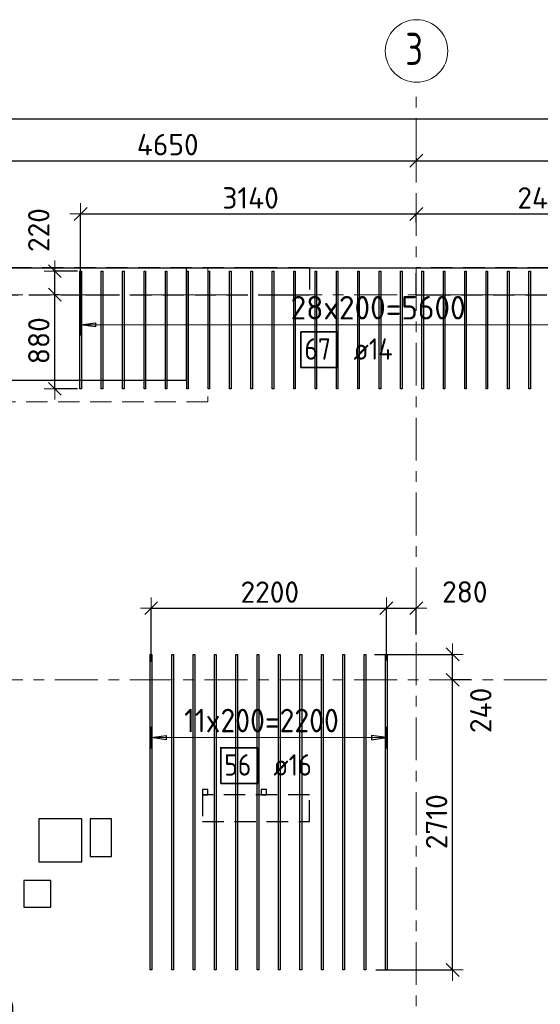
# Model space of a CAD drawing. Header units: metres. Extents: x -38 to 98, y -15 to 19.
# Tile 10 of 64: x 5.44 to 10.31, y 9.77 to 18.97. Entities that reach past the tile are written whole.
import ezdxf

# ---------------------------------------------------------------- set-up
doc = ezdxf.new("R2010")
doc.units = ezdxf.units.M
doc.header["$PDMODE"] = 65
for name, pattern in [('______11', [0.5, 0.4, -0.05, 0, -0.05]), ('______2', [0.27, 0.2, -0.07]), ('______5', [1.1, 0.8, -0.1, 0.1, -0.1])]:
    doc.linetypes.add(name, pattern=pattern)
for name, color, linetype, lineweight in [('XR$2$Осевая линия (1)', 7, '______5', 13), ('XR$2$Размерная линия (1)', 7, 'Continuous', 13), ('XR$3$Перекрытие (1)', 7, 'Continuous', 35), ('XR$3$Перекрытие (2)', 7, 'Continuous', 35), ('XR$3$Размерная линия (1)', 7, 'Continuous', 13), ('XR$5$Стена (1)', 7, 'Continuous', 35)]:
    doc.layers.add(name, color=color, linetype=linetype, lineweight=lineweight)
doc.layers.add('XR$3$Арм.стержн.Доп. Арм. верхн.зоны У', color=7, linetype='Continuous', lineweight=35, true_color=0x739641)
doc.styles.add('ISOCPEUR', font='txt')
doc.dimstyles.new('DIMSTYLE_3', dxfattribs={"dimtxt": 0.2, "dimasz": 0.2, "dimexe": 0, "dimexo": 0, "dimgap": 0.1, "dimtad": 2, "dimdec": 0, "dimlfac": 1000, "dimrnd": 5, "dimzin": 12, "dimdsep": 46, "dimtxsty": 'ISOCPEUR', "dimblk1": 'ALL_ML_STRICH', "dimblk2": 'ALL_ML_STRICH', "dimsah": 1, "dimcen": 0, "dimclrd": 7, "dimclre": 256, "dimclrt": 7, "dimadec": 0, "dimazin": 0, "dimtfac": 1, "dimtdec": 0, "dimtix": 1, "dimtmove": 2, "dimatfit": 3, "dimfxl": 0, "dimtzin": 0, "dimlwd": 0, "dimlwe": -3, "dimarcsym": 0})
doc.dimstyles.new('DIMSTYLE_6', dxfattribs={"dimtxt": 0.2, "dimasz": 0.2, "dimexe": 0, "dimexo": 0, "dimgap": 0.1, "dimtad": 0, "dimdec": 0, "dimlfac": 1000, "dimrnd": 5, "dimzin": 12, "dimdsep": 46, "dimtxsty": 'ISOCPEUR', "dimblk1": 'ALL_ML_STRICH', "dimblk2": 'ALL_ML_STRICH', "dimsah": 1, "dimcen": 0, "dimclrd": 7, "dimclre": 256, "dimclrt": 7, "dimadec": 0, "dimazin": 0, "dimtfac": 1, "dimtdec": 0, "dimtix": 1, "dimtmove": 2, "dimatfit": 3, "dimfxl": 0, "dimtvp": 1.2, "dimtzin": 0, "dimlwd": 0, "dimlwe": -3, "dimarcsym": 0})
doc.dimstyles.new('DIMSTYLE_7', dxfattribs={"dimtxt": 0.2, "dimasz": 0.2, "dimexe": 0, "dimexo": 0, "dimgap": 0.1, "dimtad": 2, "dimdec": 0, "dimlfac": 1000, "dimrnd": 5, "dimzin": 12, "dimdsep": 46, "dimtxsty": 'ISOCPEUR', "dimblk1": 'ALL_ML_STRICH', "dimblk2": 'ALL_ML_STRICH', "dimsah": 1, "dimcen": 0, "dimclrd": 7, "dimclre": 256, "dimclrt": 7, "dimadec": 0, "dimazin": 0, "dimtfac": 1, "dimtdec": 0, "dimtix": 1, "dimtmove": 2, "dimatfit": 3, "dimfxl": 0, "dimtvp": 1.2, "dimtzin": 0, "dimlwd": 0, "dimlwe": -3, "dimarcsym": 0})

# ---------------------------------------------------------------- blocks, each defined once
blk = doc.blocks.new('ALL_ML_STRICH')
at = {"color": 0, "linetype": 'ByBlock', "lineweight": -2}
for p, q in [((0, -0.5), (0, 0.5)), ((-1, 0), (0.5, 0)), ((-0.3, -0.3), (0.3, 0.3))]:
    blk.add_line(p, q, dxfattribs=at)
blk = doc.blocks.new('*D19')
at = {"layer": 'DEFPOINTS', "color": 7, "linetype": 'Continuous', "lineweight": 13, "transparency": 33554687}
for p in [(0.5, 18.0429), (0.5, 17.9468), (61.6, 17.1197)]:
    blk.add_point(p, dxfattribs=at)
at = {"layer": 'XR$2$Размерная линия (1)', "color": 9, "linetype": 'Continuous', "lineweight": -2, "true_color": 0xc7c7c7, "transparency": 33554687}
for p, q in [((0.5, 17.9668), (0.5, 18.0429)), ((61.6, 17.1397), (61.6, 18.0429))]:
    blk.add_line(p, q, dxfattribs=at)
at = {"layer": 'XR$2$Размерная линия (1)', "color": 7, "linetype": 'Continuous', "lineweight": -2, "transparency": 33554687}
blk.add_line((0.5, 18.0429), (61.6, 18.0429), dxfattribs=at)
at = {"layer": 'XR$2$Размерная линия (1)', "color": 7, "linetype": 'Continuous', "lineweight": 13, "transparency": 33554687, "xscale": 0.2, "yscale": 0.2, "zscale": 0.2, "rotation": 180}
blk.add_blockref('ALL_ML_STRICH', (0.5, 18.0429), dxfattribs=at)
at = {"layer": 'XR$2$Размерная линия (1)', "color": 7, "linetype": 'Continuous', "lineweight": 13, "transparency": 33554687, "xscale": 0.2, "yscale": 0.2, "zscale": 0.2}
blk.add_blockref('ALL_ML_STRICH', (61.6, 18.0429), dxfattribs=at)
at = {"layer": 'XR$2$Размерная линия (1)', "color": 7, "linetype": 'Continuous', "lineweight": 13, "transparency": 33554687, "insert": (31.1, 18.1929), "char_height": 0.2, "width": 1, "attachment_point": 5, "style": 'ISOCPEUR'}
blk.add_mtext('\\A1;{61100}', dxfattribs=at)
blk = doc.blocks.new('*D21')
at = {"layer": 'DEFPOINTS', "color": 7, "linetype": 'Continuous', "lineweight": 13, "transparency": 33554687}
for p in [(4.5, 17.7612), (9.15, 17.6962), (4.5, 17.6528)]:
    blk.add_point(p, dxfattribs=at)
at = {"layer": 'XR$2$Размерная линия (1)', "color": 9, "linetype": 'Continuous', "lineweight": -2, "true_color": 0xc7c7c7, "transparency": 33554687}
for p, q in [((4.5, 17.7412), (4.5, 17.6528)), ((9.15, 17.6762), (9.15, 17.6528))]:
    blk.add_line(p, q, dxfattribs=at)
at = {"layer": 'XR$2$Размерная линия (1)', "color": 7, "linetype": 'Continuous', "lineweight": -2, "transparency": 33554687}
blk.add_line((4.5, 17.6528), (9.15, 17.6528), dxfattribs=at)
at = {"layer": 'XR$2$Размерная линия (1)', "color": 7, "linetype": 'Continuous', "lineweight": 13, "transparency": 33554687, "xscale": 0.2, "yscale": 0.2, "zscale": 0.2, "rotation": 180}
blk.add_blockref('ALL_ML_STRICH', (4.5, 17.6528), dxfattribs=at)
at = {"layer": 'XR$2$Размерная линия (1)', "color": 7, "linetype": 'Continuous', "lineweight": 13, "transparency": 33554687, "xscale": 0.2, "yscale": 0.2, "zscale": 0.2}
blk.add_blockref('ALL_ML_STRICH', (9.15, 17.6528), dxfattribs=at)
at = {"layer": 'XR$2$Размерная линия (1)', "color": 7, "linetype": 'Continuous', "lineweight": 13, "transparency": 33554687, "insert": (6.825, 17.8028), "char_height": 0.2, "width": 0.8, "attachment_point": 5, "style": 'ISOCPEUR'}
blk.add_mtext('\\A1;{4650}', dxfattribs=at)
blk = doc.blocks.new('*D22')
at = {"layer": 'DEFPOINTS', "color": 7, "linetype": 'Continuous', "lineweight": 13, "transparency": 33554687}
for p in [(9.15, 17.6962), (9.15, 17.6528), (12.6, 17.6312)]:
    blk.add_point(p, dxfattribs=at)
at = {"layer": 'XR$2$Размерная линия (1)', "color": 9, "linetype": 'Continuous', "lineweight": -2, "true_color": 0xc7c7c7, "transparency": 33554687}
for p, q in [((9.15, 17.6762), (9.15, 17.6528)), ((12.6, 17.6512), (12.6, 17.6528))]:
    blk.add_line(p, q, dxfattribs=at)
at = {"layer": 'XR$2$Размерная линия (1)', "color": 7, "linetype": 'Continuous', "lineweight": -2, "transparency": 33554687}
blk.add_line((9.15, 17.6528), (12.6, 17.6528), dxfattribs=at)
at = {"layer": 'XR$2$Размерная линия (1)', "color": 7, "linetype": 'Continuous', "lineweight": 13, "transparency": 33554687, "xscale": 0.2, "yscale": 0.2, "zscale": 0.2, "rotation": 180}
blk.add_blockref('ALL_ML_STRICH', (9.15, 17.6528), dxfattribs=at)
at = {"layer": 'XR$2$Размерная линия (1)', "color": 7, "linetype": 'Continuous', "lineweight": 13, "transparency": 33554687, "xscale": 0.2, "yscale": 0.2, "zscale": 0.2}
blk.add_blockref('ALL_ML_STRICH', (12.6, 17.6528), dxfattribs=at)
at = {"layer": 'XR$2$Размерная линия (1)', "color": 7, "linetype": 'Continuous', "lineweight": 13, "transparency": 33554687, "insert": (10.875, 17.8028), "char_height": 0.2, "width": 0.8, "attachment_point": 5, "style": 'ISOCPEUR'}
blk.add_mtext('\\A1;{3450}', dxfattribs=at)
blk = doc.blocks.new('*D53')
at = {"layer": 'DEFPOINTS', "color": 7, "linetype": 'Continuous', "lineweight": 13, "transparency": 33554687}
for p in [(9.6357, 12.8), (8.7517, 10.0886), (9.4898, 10.0886)]:
    blk.add_point(p, dxfattribs=at)
at = {"layer": 'XR$3$Размерная линия (1)', "color": 9, "linetype": 'Continuous', "lineweight": -2, "true_color": 0xc7c7c7, "transparency": 33554687}
for p, q in [((9.6557, 12.8), (9.4898, 12.8)), ((8.7717, 10.0886), (9.4898, 10.0886))]:
    blk.add_line(p, q, dxfattribs=at)
at = {"layer": 'XR$3$Размерная линия (1)', "color": 7, "linetype": 'Continuous', "lineweight": -2, "transparency": 33554687}
blk.add_line((9.4898, 10.0886), (9.4898, 12.8), dxfattribs=at)
at = {"layer": 'XR$3$Размерная линия (1)', "color": 7, "linetype": 'Continuous', "lineweight": 13, "transparency": 33554687, "xscale": 0.2, "yscale": 0.2, "zscale": 0.2}
for p, rotation in [((9.4898, 12.8), 90), ((9.4898, 10.0886), 270)]:
    blk.add_blockref('ALL_ML_STRICH', p, dxfattribs=dict(at, rotation=rotation))
at = {"layer": 'XR$3$Размерная линия (1)', "color": 7, "linetype": 'Continuous', "lineweight": 13, "transparency": 33554687, "insert": (9.3398, 11.4743), "char_height": 0.2, "width": 0.8, "attachment_point": 5, "rotation": 90, "style": 'ISOCPEUR'}
blk.add_mtext('\\A1;{2710}', dxfattribs=at)
blk = doc.blocks.new('*D54')
at = {"layer": 'DEFPOINTS', "color": 7, "linetype": 'Continuous', "lineweight": 13, "transparency": 33554687}
for p in [(8.7405, 13.0386), (9.4898, 12.8), (9.6357, 12.8)]:
    blk.add_point(p, dxfattribs=at)
at = {"layer": 'XR$3$Размерная линия (1)', "color": 9, "linetype": 'Continuous', "lineweight": -2, "true_color": 0xc7c7c7, "transparency": 33554687}
for p, q in [((8.7605, 13.0386), (9.4898, 13.0386)), ((9.6557, 12.8), (9.4898, 12.8))]:
    blk.add_line(p, q, dxfattribs=at)
at = {"layer": 'XR$3$Размерная линия (1)', "color": 7, "linetype": 'Continuous', "lineweight": -2, "transparency": 33554687}
blk.add_line((9.4898, 12.8), (9.4898, 13.0386), dxfattribs=at)
at = {"layer": 'XR$3$Размерная линия (1)', "color": 7, "linetype": 'Continuous', "lineweight": 13, "transparency": 33554687, "xscale": 0.2, "yscale": 0.2, "zscale": 0.2}
for p, rotation in [((9.4898, 13.0386), 90), ((9.4898, 12.8), 270)]:
    blk.add_blockref('ALL_ML_STRICH', p, dxfattribs=dict(at, rotation=rotation))
at = {"layer": 'XR$3$Размерная линия (1)', "color": 7, "linetype": 'Continuous', "lineweight": 13, "transparency": 33554687, "insert": (9.7531, 12.5148), "char_height": 0.2, "width": 0.6, "attachment_point": 5, "rotation": 90, "style": 'ISOCPEUR'}
blk.add_mtext('\\A1;{240}', dxfattribs=at)
blk = doc.blocks.new('*D83')
at = {"layer": 'DEFPOINTS', "color": 7, "linetype": 'Continuous', "lineweight": 13, "transparency": 33554687}
for p in [(6.0101, 17.1548), (9.15, 17.0586), (6.0101, 16.2008)]:
    blk.add_point(p, dxfattribs=at)
at = {"layer": 'XR$3$Размерная линия (1)', "color": 9, "linetype": 'Continuous', "lineweight": -2, "true_color": 0xc7c7c7, "transparency": 33554687}
for p, q in [((6.0101, 16.2208), (6.0101, 17.1548)), ((9.15, 17.0786), (9.15, 17.1548))]:
    blk.add_line(p, q, dxfattribs=at)
at = {"layer": 'XR$3$Размерная линия (1)', "color": 7, "linetype": 'Continuous', "lineweight": -2, "transparency": 33554687}
blk.add_line((6.0101, 17.1548), (9.15, 17.1548), dxfattribs=at)
at = {"layer": 'XR$3$Размерная линия (1)', "color": 7, "linetype": 'Continuous', "lineweight": 13, "transparency": 33554687, "xscale": 0.2, "yscale": 0.2, "zscale": 0.2, "rotation": 180}
blk.add_blockref('ALL_ML_STRICH', (6.0101, 17.1548), dxfattribs=at)
at = {"layer": 'XR$3$Размерная линия (1)', "color": 7, "linetype": 'Continuous', "lineweight": 13, "transparency": 33554687, "xscale": 0.2, "yscale": 0.2, "zscale": 0.2}
blk.add_blockref('ALL_ML_STRICH', (9.15, 17.1548), dxfattribs=at)
at = {"layer": 'XR$3$Размерная линия (1)', "color": 7, "linetype": 'Continuous', "lineweight": 13, "transparency": 33554687, "insert": (7.6, 17.3048), "char_height": 0.2, "width": 0.8, "attachment_point": 5, "style": 'ISOCPEUR'}
blk.add_mtext('\\A1;{3140}', dxfattribs=at)
blk = doc.blocks.new('*D84')
at = {"layer": 'DEFPOINTS', "color": 7, "linetype": 'Continuous', "lineweight": 13, "transparency": 33554687}
for p in [(9.15, 17.1548), (9.15, 17.0586), (11.6101, 16.2569)]:
    blk.add_point(p, dxfattribs=at)
at = {"layer": 'XR$3$Размерная линия (1)', "color": 9, "linetype": 'Continuous', "lineweight": -2, "true_color": 0xc7c7c7, "transparency": 33554687}
for p, q in [((9.15, 17.0786), (9.15, 17.1548)), ((11.6101, 16.2769), (11.6101, 17.1548))]:
    blk.add_line(p, q, dxfattribs=at)
at = {"layer": 'XR$3$Размерная линия (1)', "color": 7, "linetype": 'Continuous', "lineweight": -2, "transparency": 33554687}
blk.add_line((9.15, 17.1548), (11.6101, 17.1548), dxfattribs=at)
at = {"layer": 'XR$3$Размерная линия (1)', "color": 7, "linetype": 'Continuous', "lineweight": 13, "transparency": 33554687, "xscale": 0.2, "yscale": 0.2, "zscale": 0.2, "rotation": 180}
blk.add_blockref('ALL_ML_STRICH', (9.15, 17.1548), dxfattribs=at)
at = {"layer": 'XR$3$Размерная линия (1)', "color": 7, "linetype": 'Continuous', "lineweight": 13, "transparency": 33554687, "xscale": 0.2, "yscale": 0.2, "zscale": 0.2}
blk.add_blockref('ALL_ML_STRICH', (11.6101, 17.1548), dxfattribs=at)
at = {"layer": 'XR$3$Размерная линия (1)', "color": 7, "linetype": 'Continuous', "lineweight": 13, "transparency": 33554687, "insert": (10.38, 17.3048), "char_height": 0.2, "width": 0.8, "attachment_point": 5, "style": 'ISOCPEUR'}
blk.add_mtext('\\A1;{2460}', dxfattribs=at)
blk = doc.blocks.new('*D95')
at = {"layer": 'DEFPOINTS', "color": 7, "linetype": 'Continuous', "lineweight": 13, "transparency": 33554687}
for p in [(6.6697, 13.4703), (6.6697, 12.9498), (8.8697, 12.96)]:
    blk.add_point(p, dxfattribs=at)
at = {"layer": 'XR$3$Размерная линия (1)', "color": 9, "linetype": 'Continuous', "lineweight": -2, "true_color": 0xc7c7c7, "transparency": 33554687}
for p, q in [((6.6697, 12.9698), (6.6697, 13.4703)), ((8.8697, 12.98), (8.8697, 13.4703))]:
    blk.add_line(p, q, dxfattribs=at)
at = {"layer": 'XR$3$Размерная линия (1)', "color": 7, "linetype": 'Continuous', "lineweight": -2, "transparency": 33554687}
blk.add_line((6.6697, 13.4703), (8.8697, 13.4703), dxfattribs=at)
at = {"layer": 'XR$3$Размерная линия (1)', "color": 7, "linetype": 'Continuous', "lineweight": 13, "transparency": 33554687, "xscale": 0.2, "yscale": 0.2, "zscale": 0.2, "rotation": 180}
blk.add_blockref('ALL_ML_STRICH', (6.6697, 13.4703), dxfattribs=at)
at = {"layer": 'XR$3$Размерная линия (1)', "color": 7, "linetype": 'Continuous', "lineweight": 13, "transparency": 33554687, "xscale": 0.2, "yscale": 0.2, "zscale": 0.2}
blk.add_blockref('ALL_ML_STRICH', (8.8697, 13.4703), dxfattribs=at)
at = {"layer": 'XR$3$Размерная линия (1)', "color": 7, "linetype": 'Continuous', "lineweight": 13, "transparency": 33554687, "insert": (7.7797, 13.6203), "char_height": 0.2, "width": 0.8, "attachment_point": 5, "style": 'ISOCPEUR'}
blk.add_mtext('\\A1;{2200}', dxfattribs=at)
blk = doc.blocks.new('*D96')
at = {"layer": 'DEFPOINTS', "color": 7, "linetype": 'Continuous', "lineweight": 13, "transparency": 33554687}
for p in [(8.8697, 13.4703), (9.15, 13.2052), (8.8697, 12.96)]:
    blk.add_point(p, dxfattribs=at)
at = {"layer": 'XR$3$Размерная линия (1)', "color": 9, "linetype": 'Continuous', "lineweight": -2, "true_color": 0xc7c7c7, "transparency": 33554687}
for p, q in [((8.8697, 12.98), (8.8697, 13.4703)), ((9.15, 13.2252), (9.15, 13.4703))]:
    blk.add_line(p, q, dxfattribs=at)
at = {"layer": 'XR$3$Размерная линия (1)', "color": 7, "linetype": 'Continuous', "lineweight": -2, "transparency": 33554687}
blk.add_line((8.8697, 13.4703), (9.15, 13.4703), dxfattribs=at)
at = {"layer": 'XR$3$Размерная линия (1)', "color": 7, "linetype": 'Continuous', "lineweight": 13, "transparency": 33554687, "xscale": 0.2, "yscale": 0.2, "zscale": 0.2, "rotation": 180}
blk.add_blockref('ALL_ML_STRICH', (8.8697, 13.4703), dxfattribs=at)
at = {"layer": 'XR$3$Размерная линия (1)', "color": 7, "linetype": 'Continuous', "lineweight": 13, "transparency": 33554687, "xscale": 0.2, "yscale": 0.2, "zscale": 0.2}
blk.add_blockref('ALL_ML_STRICH', (9.15, 13.4703), dxfattribs=at)
at = {"layer": 'XR$3$Размерная линия (1)', "color": 7, "linetype": 'Continuous', "lineweight": 13, "transparency": 33554687, "insert": (9.6039, 13.6222), "char_height": 0.2, "width": 0.6, "attachment_point": 5, "style": 'ISOCPEUR'}
blk.add_mtext('\\A1;{280}', dxfattribs=at)
blk = doc.blocks.new('*D98')
at = {"layer": 'DEFPOINTS', "color": 7, "linetype": 'Continuous', "lineweight": 13, "transparency": 33554687}
for p in [(4.5, 9.574), (4.5, 9.3855), (5.7222, 9.1649)]:
    blk.add_point(p, dxfattribs=at)
at = {"layer": 'XR$3$Размерная линия (1)', "color": 9, "linetype": 'Continuous', "lineweight": -2, "true_color": 0xc7c7c7, "transparency": 33554687}
for p, q in [((4.5, 9.4055), (4.5, 9.574)), ((5.7222, 9.1849), (5.7222, 9.574))]:
    blk.add_line(p, q, dxfattribs=at)
at = {"layer": 'XR$3$Размерная линия (1)', "color": 7, "linetype": 'Continuous', "lineweight": -2, "transparency": 33554687}
blk.add_line((4.5, 9.574), (5.7222, 9.574), dxfattribs=at)
at = {"layer": 'XR$3$Размерная линия (1)', "color": 7, "linetype": 'Continuous', "lineweight": 13, "transparency": 33554687, "xscale": 0.2, "yscale": 0.2, "zscale": 0.2, "rotation": 180}
blk.add_blockref('ALL_ML_STRICH', (4.5, 9.574), dxfattribs=at)
at = {"layer": 'XR$3$Размерная линия (1)', "color": 7, "linetype": 'Continuous', "lineweight": 13, "transparency": 33554687, "xscale": 0.2, "yscale": 0.2, "zscale": 0.2}
blk.add_blockref('ALL_ML_STRICH', (5.7222, 9.574), dxfattribs=at)
at = {"layer": 'XR$3$Размерная линия (1)', "color": 7, "linetype": 'Continuous', "lineweight": 13, "transparency": 33554687, "insert": (5.1411, 9.724), "char_height": 0.2, "width": 0.8, "attachment_point": 5, "style": 'ISOCPEUR'}
blk.add_mtext('\\A1;{1220}', dxfattribs=at)
blk = doc.blocks.new('*D242')
at = {"layer": 'DEFPOINTS', "color": 7, "linetype": 'Continuous', "lineweight": 13, "transparency": 33554687}
for p in [(5.827, 16.4), (5.7692, 15.52), (6.0011, 15.52)]:
    blk.add_point(p, dxfattribs=at)
at = {"layer": 'XR$3$Размерная линия (1)', "color": 9, "linetype": 'Continuous', "lineweight": -2, "true_color": 0xc7c7c7, "transparency": 33554687}
for p, q in [((5.807, 16.4), (5.7692, 16.4)), ((5.9811, 15.52), (5.7692, 15.52))]:
    blk.add_line(p, q, dxfattribs=at)
at = {"layer": 'XR$3$Размерная линия (1)', "color": 7, "linetype": 'Continuous', "lineweight": -2, "transparency": 33554687}
blk.add_line((5.7692, 15.52), (5.7692, 16.4), dxfattribs=at)
at = {"layer": 'XR$3$Размерная линия (1)', "color": 7, "linetype": 'Continuous', "lineweight": 13, "transparency": 33554687, "xscale": 0.2, "yscale": 0.2, "zscale": 0.2}
for p, rotation in [((5.7692, 16.4), 90), ((5.7692, 15.52), 270)]:
    blk.add_blockref('ALL_ML_STRICH', p, dxfattribs=dict(at, rotation=rotation))
at = {"layer": 'XR$3$Размерная линия (1)', "color": 7, "linetype": 'Continuous', "lineweight": 13, "transparency": 33554687, "insert": (5.6192, 15.97), "char_height": 0.2, "width": 0.6, "attachment_point": 5, "rotation": 90, "style": 'ISOCPEUR'}
blk.add_mtext('\\A1;{880}', dxfattribs=at)
blk = doc.blocks.new('*D243')
at = {"layer": 'DEFPOINTS', "color": 7, "linetype": 'Continuous', "lineweight": 13, "transparency": 33554687}
for p in [(6.0011, 16.62), (5.7692, 16.4), (5.827, 16.4)]:
    blk.add_point(p, dxfattribs=at)
at = {"layer": 'XR$3$Размерная линия (1)', "color": 9, "linetype": 'Continuous', "lineweight": -2, "true_color": 0xc7c7c7, "transparency": 33554687}
for p, q in [((5.9811, 16.62), (5.7692, 16.62)), ((5.807, 16.4), (5.7692, 16.4))]:
    blk.add_line(p, q, dxfattribs=at)
at = {"layer": 'XR$3$Размерная линия (1)', "color": 7, "linetype": 'Continuous', "lineweight": -2, "transparency": 33554687}
blk.add_line((5.7692, 16.4), (5.7692, 16.62), dxfattribs=at)
at = {"layer": 'XR$3$Размерная линия (1)', "color": 7, "linetype": 'Continuous', "lineweight": 13, "transparency": 33554687, "xscale": 0.2, "yscale": 0.2, "zscale": 0.2}
for p, rotation in [((5.7692, 16.62), 90), ((5.7692, 16.4), 270)]:
    blk.add_blockref('ALL_ML_STRICH', p, dxfattribs=dict(at, rotation=rotation))
at = {"layer": 'XR$3$Размерная линия (1)', "color": 7, "linetype": 'Continuous', "lineweight": 13, "transparency": 33554687, "insert": (5.6185, 17.0041), "char_height": 0.2, "width": 0.6, "attachment_point": 5, "rotation": 90, "style": 'ISOCPEUR'}
blk.add_mtext('\\A1;{220}', dxfattribs=at)

msp = doc.modelspace()

# ---------------------------------------------------------------- linework, layer by layer
at = {"layer": 'XR$2$Осевая линия (1)', "color": 253, "linetype": '______11', "lineweight": 13, "true_color": 0xa0a0a0, "transparency": 33554687}
for p, q in [((9.15, -2.65), (9.15, 18.35)), ((-2.63, 16.4), (62.6, 16.4)), ((-2.63, 12.8), (62.6, 12.8))]:
    msp.add_line(p, q, dxfattribs=at)
at = {"layer": 'XR$2$Осевая линия (1)', "color": 7, "linetype": 'Continuous', "lineweight": 13, "transparency": 33554687}
msp.add_circle((9.1524, 18.6781), 0.2924, dxfattribs=at)
at = {"layer": 'XR$3$Арм.стержн.Доп. Арм. верхн.зоны У', "color": 253, "linetype": 'Continuous', "lineweight": -3, "true_color": 0xa0a0a0, "transparency": 33554687}
for p, q in [((6.0101, 16.1187), (6.0101, 16.2187)), ((6.0101, 16.1187), (6.0101, 16.0187)), ((6.6697, 12.26), (6.6697, 12.36)), ((8.8697, 12.26), (8.8697, 12.36)), ((6.6697, 12.26), (6.6697, 12.16)), ((8.8697, 12.26), (8.8697, 12.16))]:
    msp.add_line(p, q, dxfattribs=at)
at = {"layer": 'XR$3$Арм.стержн.Доп. Арм. верхн.зоны У', "color": 7, "linetype": 'Continuous', "lineweight": 25, "transparency": 33554687}
for p, q in [((6.0101, 16.1187), (6.1501, 16.1387)), ((6.1501, 16.0987), (6.0101, 16.1187)), ((6.1501, 16.1387), (6.1501, 16.0987)), ((6.6697, 12.26), (6.8097, 12.28)), ((6.8097, 12.24), (6.6697, 12.26)), ((6.8097, 12.28), (6.8097, 12.24)), ((8.8697, 12.26), (8.7297, 12.28)), ((8.7297, 12.28), (8.7297, 12.24)), ((8.7297, 12.24), (8.8697, 12.26))]:
    msp.add_line(p, q, dxfattribs=at)
at = {"layer": 'XR$3$Арм.стержн.Доп. Арм. верхн.зоны У', "color": 7, "linetype": 'Continuous', "lineweight": 13, "transparency": 33554687}
for p, q in [((6.0101, 16.1187), (6.0101, 16.1187)), ((6.6697, 12.26), (6.6697, 12.26)), ((8.8697, 12.26), (8.8697, 12.26))]:
    msp.add_line(p, q, dxfattribs=at)
at = {"layer": 'XR$3$Арм.стержн.Доп. Арм. верхн.зоны У', "color": 7, "linetype": 'Continuous', "lineweight": 25, "transparency": 33554687}
for points in [[(6.0031, 15.52), (6.0031, 16.62), (6.0171, 16.62), (6.0171, 15.52), (6.0031, 15.52)], [(6.2031, 15.52), (6.2031, 16.62), (6.2171, 16.62), (6.2171, 15.52), (6.2031, 15.52)], [(6.4031, 15.52), (6.4031, 16.62), (6.4171, 16.62), (6.4171, 15.52), (6.4031, 15.52)], [(6.6031, 15.52), (6.6031, 16.62), (6.6171, 16.62), (6.6171, 15.52), (6.6031, 15.52)], [(6.8031, 15.52), (6.8031, 16.62), (6.8171, 16.62), (6.8171, 15.52), (6.8031, 15.52)], [(7.0031, 15.52), (7.0031, 16.62), (7.0171, 16.62), (7.0171, 15.52), (7.0031, 15.52)], [(7.2031, 15.52), (7.2031, 16.62), (7.2171, 16.62), (7.2171, 15.52), (7.2031, 15.52)], [(7.4031, 15.52), (7.4031, 16.62), (7.4171, 16.62), (7.4171, 15.52), (7.4031, 15.52)], [(7.6031, 15.52), (7.6031, 16.62), (7.6171, 16.62), (7.6171, 15.52), (7.6031, 15.52)], [(7.8031, 15.52), (7.8031, 16.62), (7.8171, 16.62), (7.8171, 15.52), (7.8031, 15.52)], [(8.0031, 15.52), (8.0031, 16.62), (8.0171, 16.62), (8.0171, 15.52), (8.0031, 15.52)], [(8.2031, 15.52), (8.2031, 16.62), (8.2171, 16.62), (8.2171, 15.52), (8.2031, 15.52)], [(8.4031, 15.52), (8.4031, 16.62), (8.4171, 16.62), (8.4171, 15.52), (8.4031, 15.52)], [(8.6031, 15.52), (8.6031, 16.62), (8.6171, 16.62), (8.6171, 15.52), (8.6031, 15.52)], [(8.8031, 15.52), (8.8031, 16.62), (8.8171, 16.62), (8.8171, 15.52), (8.8031, 15.52)], [(9.0031, 15.52), (9.0031, 16.62), (9.0171, 16.62), (9.0171, 15.52), (9.0031, 15.52)], [(9.2031, 15.52), (9.2031, 16.62), (9.2171, 16.62), (9.2171, 15.52), (9.2031, 15.52)], [(9.4031, 15.52), (9.4031, 16.62), (9.4171, 16.62), (9.4171, 15.52), (9.4031, 15.52)], [(9.6031, 15.52), (9.6031, 16.62), (9.6171, 16.62), (9.6171, 15.52), (9.6031, 15.52)], [(9.8031, 15.52), (9.8031, 16.62), (9.8171, 16.62), (9.8171, 15.52), (9.8031, 15.52)], [(10.0031, 15.52), (10.0031, 16.62), (10.0171, 16.62), (10.0171, 15.52), (10.0031, 15.52)], [(10.2031, 15.52), (10.2031, 16.62), (10.2171, 16.62), (10.2171, 15.52), (10.2031, 15.52)], [(6.6617, 10.0886), (6.6617, 13.0386), (6.6777, 13.0386), (6.6777, 10.0886), (6.6617, 10.0886)], [(6.8617, 10.0886), (6.8617, 13.0386), (6.8777, 13.0386), (6.8777, 10.0886), (6.8617, 10.0886)], [(7.0617, 10.0886), (7.0617, 13.0386), (7.0777, 13.0386), (7.0777, 10.0886), (7.0617, 10.0886)], [(7.2617, 10.0886), (7.2617, 13.0386), (7.2777, 13.0386), (7.2777, 10.0886), (7.2617, 10.0886)], [(7.4617, 10.0886), (7.4617, 13.0386), (7.4777, 13.0386), (7.4777, 10.0886), (7.4617, 10.0886)], [(7.6617, 10.0886), (7.6617, 13.0386), (7.6777, 13.0386), (7.6777, 10.0886), (7.6617, 10.0886)], [(7.8617, 10.0886), (7.8617, 13.0386), (7.8777, 13.0386), (7.8777, 10.0886), (7.8617, 10.0886)], [(8.0617, 10.0886), (8.0617, 13.0386), (8.0777, 13.0386), (8.0777, 10.0886), (8.0617, 10.0886)], [(8.2617, 10.0886), (8.2617, 13.0386), (8.2777, 13.0386), (8.2777, 10.0886), (8.2617, 10.0886)], [(8.4617, 10.0886), (8.4617, 13.0386), (8.4777, 13.0386), (8.4777, 10.0886), (8.4617, 10.0886)], [(8.6617, 10.0886), (8.6617, 13.0386), (8.6777, 13.0386), (8.6777, 10.0886), (8.6617, 10.0886)], [(8.8617, 10.0886), (8.8617, 13.0386), (8.8777, 13.0386), (8.8777, 10.0886), (8.8617, 10.0886)]]:
    msp.add_lwpolyline(points, dxfattribs=at)
at = {"layer": 'XR$3$Арм.стержн.Доп. Арм. верхн.зоны У', "color": 7, "linetype": 'Continuous', "lineweight": 13, "transparency": 33554687}
for points in [[(6.0101, 16.1187), (7.8251, 16.1187), (7.8251, 16.1187), (11.6101, 16.1187)], [(6.6697, 12.26), (6.8287, 12.26), (6.8287, 12.26), (8.8697, 12.26)]]:
    msp.add_lwpolyline(points, dxfattribs=at)
at = {"layer": 'XR$3$Арм.стержн.Доп. Арм. верхн.зоны У', "color": 7, "linetype": 'Continuous', "lineweight": 35, "transparency": 33554687}
for points in [[(8.0703, 15.7189), (8.417, 15.7189), (8.417, 16.0523), (8.0703, 16.0523), (8.0703, 15.7189)], [(7.3201, 11.8321), (7.6667, 11.8321), (7.6667, 12.1654), (7.3201, 12.1654), (7.3201, 11.8321)]]:
    msp.add_lwpolyline(points, dxfattribs=at)
at = {"layer": 'XR$3$Перекрытие (1)', "color": 7, "linetype": 'Continuous', "lineweight": 25, "transparency": 33554687}
for p, q in [((7, 15.6), (7, 16.65)), ((7, 16.65), (16.3, 16.65)), ((2, 15.6), (7, 15.6)), ((7.1499, 11.775), (7.1499, 11.725)), ((7.1999, 11.775), (7.1499, 11.775)), ((7.1499, 11.725), (7.1999, 11.725)), ((7.1999, 11.725), (7.1999, 11.775)), ((7.6999, 11.775), (7.6999, 11.725)), ((7.7499, 11.775), (7.6999, 11.775)), ((7.6999, 11.725), (7.7499, 11.725)), ((7.7499, 11.725), (7.7499, 11.775)), ((5.62, 11.5), (5.62, 11.1)), ((6.02, 11.5), (5.62, 11.5)), ((6.02, 11.1), (6.02, 11.5)), ((6.1, 11.5), (6.1, 11.15)), ((6.3, 11.5), (6.1, 11.5)), ((6.3, 11.15), (6.3, 11.5)), ((6.1, 11.15), (6.3, 11.15)), ((5.62, 11.1), (6.02, 11.1)), ((5.48, 10.925), (5.48, 10.675)), ((5.73, 10.925), (5.48, 10.925)), ((5.73, 10.675), (5.73, 10.925)), ((5.48, 10.675), (5.73, 10.675))]:
    msp.add_line(p, q, dxfattribs=at)
at = {"layer": 'XR$3$Перекрытие (2)', "color": 7, "linetype": 'Continuous', "lineweight": 25, "transparency": 33554687}
msp.add_line((2, 16.65), (7, 16.65), dxfattribs=at)
at = {"layer": 'XR$3$Перекрытие (2)', "color": 7, "linetype": '______2', "lineweight": 18, "transparency": 33554687}
for p, q in [((7.2, 16.65), (7.2, 15.4)), ((7.2, 15.4), (1.8, 15.4))]:
    msp.add_line(p, q, dxfattribs=at)
at = {"layer": 'XR$5$Стена (1)', "color": 253, "linetype": '______2', "lineweight": -3, "true_color": 0xa0a0a0, "transparency": 33554687}
for p, q in [((7.65, 16.65), (4.4, 16.65)), ((7.65, 16.65), (7.85, 16.65)), ((7.85, 16.65), (7.65, 16.65)), ((8.15, 16.65), (7.85, 16.65)), ((8.15, 16.65), (8.15, 16.4)), ((9.15, 16.4), (9.15, 16.65)), ((14.2896, 16.65), (9.15, 16.65)), ((4.625, 16.4), (6.055, 16.4)), ((6.055, 16.4), (6.175, 16.4)), ((6.175, 16.4), (7.83, 16.4)), ((7.83, 16.4), (7.95, 16.4)), ((7.95, 16.4), (8.15, 16.4)), ((9.15, 16.4), (9.27, 16.4)), ((9.27, 16.4), (10.88, 16.4)), ((8.1499, 11.725), (7.1499, 11.725)), ((7.1499, 11.725), (7.1499, 11.475)), ((8.1499, 11.475), (8.1499, 11.725)), ((7.1499, 11.475), (8.1499, 11.475))]:
    msp.add_line(p, q, dxfattribs=at)

# ---------------------------------------------------------------- texts
at = {"layer": 'XR$2$Осевая линия (1)', "color": 7, "linetype": 'Continuous', "lineweight": 13, "transparency": 33554687, "insert": (9.0474, 18.5476), "char_height": 0.3, "width": 0.326407, "attachment_point": 7, "style": 'ISOCPEUR'}
msp.add_mtext('\\W0.78;3', dxfattribs=at)
at = {"layer": 'XR$3$Арм.стержн.Доп. Арм. верхн.зоны У', "color": 7, "linetype": 'Continuous', "lineweight": 13, "transparency": 33554687, "char_height": 0.22, "attachment_point": 7, "style": 'ISOCPEUR'}
for s, insert, width in [('\\W0.97;28x200=5600', (7.9741, 16.1687), 1.799783), ('\\W0.92;11x200=2200', (6.9777, 12.31), 1.706474)]:
    msp.add_mtext(s, dxfattribs=dict(at, insert=insert, width=width))
at = {"layer": 'XR$3$Арм.стержн.Доп. Арм. верхн.зоны У', "color": 7, "linetype": 'Continuous', "lineweight": 25, "transparency": 33554687, "char_height": 0.2, "attachment_point": 7, "style": 'ISOCPEUR'}
for s, insert, width in [('\\W0.87;67', (8.1036, 15.7923), 0.367208), ('\\W0.89; ø14 ', (8.4503, 15.7923), 0.769432), ('\\W0.87;56', (7.3534, 11.9054), 0.367208), ('\\W0.89; ø16 ', (7.7001, 11.9054), 0.749105)]:
    msp.add_mtext(s, dxfattribs=dict(at, insert=insert, width=width))

# ---------------------------------------------------------------- dimensions: what is measured, and where the dimension line sits
at = {"layer": 'XR$2$Размерная линия (1)', "color": 7, "linetype": 'Continuous', "lineweight": 13, "transparency": 33554687}
for base, p1, p2, picture, middle in [((61.6, 18.0429), (0.5, 17.9668), (61.6, 17.1397), '*D19', (31.1, 18.1929)), ((9.15, 17.6528), (4.5, 17.7412), (9.15, 17.6762), '*D21', (6.825, 17.8028)), ((12.6, 17.6528), (9.15, 17.6762), (12.6, 17.6512), '*D22', (10.875, 17.8028))]:
    dim = msp.add_linear_dim(base=base, p1=p1, p2=p2, dimstyle='DIMSTYLE_3', override={"dimpost": '<>', "dimclrd": 7, "dimclre": 9, "dimclrt": 7, "dimlwd": 0, "dimlwe": 65533}, dxfattribs=at)
    dim.commit()
    dim.dimension.update_dxf_attribs({"geometry": picture, "text_midpoint": middle, "dimtype": 160})
at = {"layer": 'XR$3$Размерная линия (1)', "color": 7, "linetype": 'Continuous', "lineweight": 13, "transparency": 33554687}
for base, p1, p2, dimstyle, picture, middle in [((9.15, 17.1548), (6.0101, 16.2208), (9.15, 17.0786), 'DIMSTYLE_3', '*D83', (7.6, 17.3048)), ((11.6101, 17.1548), (9.15, 17.0786), (11.6101, 16.2769), 'DIMSTYLE_3', '*D84', (10.38, 17.3048)), ((8.8697, 13.4703), (6.6697, 12.9698), (8.8697, 12.98), 'DIMSTYLE_3', '*D95', (7.7797, 13.6203)), ((9.15, 13.4703), (8.8697, 12.98), (9.15, 13.2252), 'DIMSTYLE_7', '*D96', (9.6039, 13.6222)), ((5.7222, 9.574), (4.5, 9.4055), (5.7222, 9.1849), 'DIMSTYLE_3', '*D98', (5.1411, 9.724))]:
    dim = msp.add_linear_dim(base=base, p1=p1, p2=p2, dimstyle=dimstyle, override={"dimpost": '<>', "dimclrd": 7, "dimclre": 9, "dimclrt": 7, "dimlwd": 0, "dimlwe": 65533}, dxfattribs=at)
    dim.commit()
    dim.dimension.update_dxf_attribs({"geometry": picture, "text_midpoint": middle, "dimtype": 160})
for base, p1, p2, dimstyle, picture, middle in [((5.7692, 16.62), (5.807, 16.4), (5.9811, 16.62), 'DIMSTYLE_7', '*D243', (5.6185, 17.0041)), ((5.7692, 16.4), (5.9811, 15.52), (5.807, 16.4), 'DIMSTYLE_3', '*D242', (5.6192, 15.97)), ((9.4898, 13.0386), (9.6557, 12.8), (8.7605, 13.0386), 'DIMSTYLE_6', '*D54', (9.7531, 12.5148)), ((9.4898, 12.8), (8.7717, 10.0886), (9.6557, 12.8), 'DIMSTYLE_3', '*D53', (9.3398, 11.4743))]:
    dim = msp.add_linear_dim(base=base, p1=p1, p2=p2, angle=90, dimstyle=dimstyle, override={"dimpost": '<>', "dimclrd": 7, "dimclre": 9, "dimclrt": 7, "dimlwd": 0, "dimlwe": 65533}, dxfattribs=at)
    dim.commit()
    dim.dimension.update_dxf_attribs({"geometry": picture, "text_midpoint": middle, "dimtype": 160})

doc.saveas('drawing.dxf')
